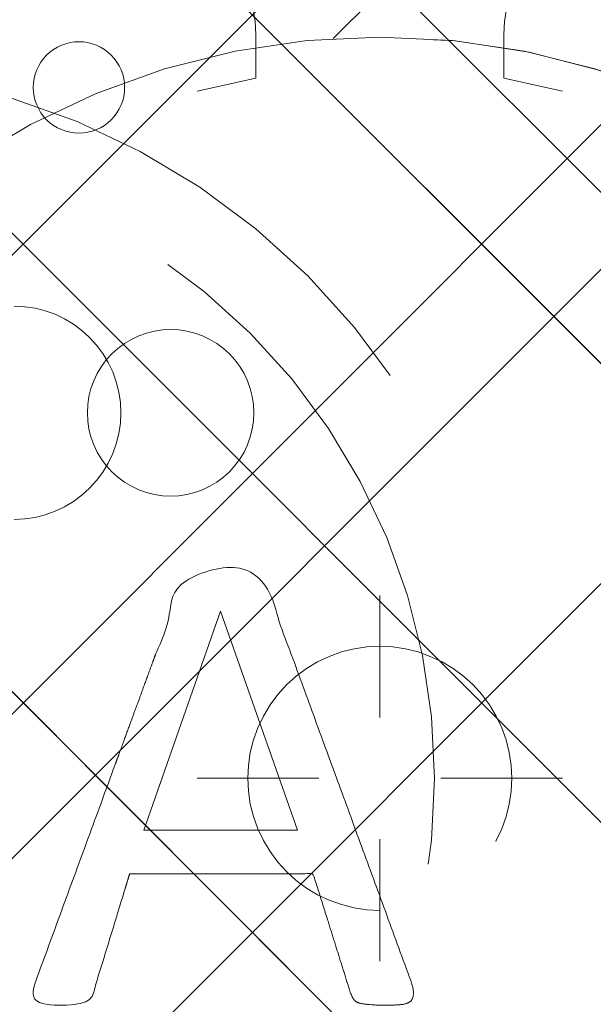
# Model space of a CAD drawing. Header units: inches. Extents: x -463 to -294, y -230 to 12.
# Tile 39 of 68: x -347.2 to -346.09, y -60.05 to -58.14. Entities that reach past the tile are written whole.
import ezdxf

# ---------------------------------------------------------------- set-up
doc = ezdxf.new("R2010")
doc.units = ezdxf.units.IN
doc.header["$LTSCALE"] = 32
doc.header["$MEASUREMENT"] = 0
doc.header["$PDMODE"] = 1
doc.header["$PDSIZE"] = -2
doc.linetypes.add('Dash Style-1', pattern=[0.083328, 0.041656, -0.041672])
for name, color, linetype, lineweight in [('DashLine', 7, 'Dash Style-1', 13), ('DashLineFill', 7, 'Dash Style-1', 13), ('Metal-CascadeShroud', 7, 'Continuous', 18), ('Metal-DeskStructure', 7, 'Continuous', 13), ('None', 7, 'Continuous', 18), ('SolidLine', 7, 'Continuous', 15)]:
    doc.layers.add(name, color=color, linetype=linetype, lineweight=lineweight)
pattern_1 = [(45, (0, 0), (-1.61301565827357, 1.935715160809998), []), (45, (-1.0608, 1.0608), (-0.4723460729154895, 0.4167612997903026), [])]

# ---------------------------------------------------------------- blocks, each defined once
blk = doc.blocks.new('1BRPFY-Leg_Plate (2D)')
at = {"layer": 'DashLineFill', "linetype": 'Continuous', "lineweight": 13}
h = blk.add_hatch(dxfattribs=at)
h.set_pattern_fill('Steel', color=253, style=0, pattern_type=2)
h.set_pattern_definition(pattern_1)
edge = h.paths.add_edge_path()
edge.add_arc((-1.704724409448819, -1.704724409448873), 0.125984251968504, 179.9999999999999, 269.9999999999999)
edge.add_line((-1.704724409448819, -1.830708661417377), (1.704724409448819, -1.830708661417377))
edge.add_arc((1.704724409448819, -1.704724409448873), 0.125984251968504, 270.0000000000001, 360.0000000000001)
edge.add_line((1.830708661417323, -1.704724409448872), (1.830708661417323, 1.704724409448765))
edge.add_arc((1.704724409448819, 1.704724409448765), 0.1259842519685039, 0, 90)
edge.add_line((1.704724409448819, 1.830708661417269), (-1.704724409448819, 1.830708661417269))
edge.add_arc((-1.704724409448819, 1.704724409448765), 0.1259842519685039, 90, 180)
edge.add_line((-1.830708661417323, 1.704724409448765), (-1.830708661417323, -1.704724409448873))
at = {"layer": 'SolidLine', "flags": 128}
blk.add_lwpolyline([(0.7086614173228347, -0.9153543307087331), (0.6884019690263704, -0.9143590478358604), (0.668337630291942, -0.9113827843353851), (0.6486616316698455, -0.9064542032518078), (0.6295634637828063, -0.8996207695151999), (0.6112270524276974, -0.8909482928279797), (0.5938289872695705, -0.8805202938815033), (0.5775368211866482, -0.8684372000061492), (0.5625074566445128, -0.8548153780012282), (0.5488856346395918, -0.8397860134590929), (0.5368025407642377, -0.8234938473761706), (0.5263745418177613, -0.8060957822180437), (0.5177020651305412, -0.7877593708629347), (0.5108686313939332, -0.7686612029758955), (0.5059400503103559, -0.748985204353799), (0.5029637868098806, -0.7289208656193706), (0.5019685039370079, -0.7086614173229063), (0.5029637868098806, -0.688401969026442), (0.5059400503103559, -0.6683376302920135), (0.5108686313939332, -0.6486616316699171), (0.5177020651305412, -0.6295634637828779), (0.5263745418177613, -0.611227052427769), (0.5368025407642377, -0.5938289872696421), (0.5488856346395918, -0.5775368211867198), (0.5625074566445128, -0.5625074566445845), (0.5775368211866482, -0.5488856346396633), (0.5938289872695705, -0.5368025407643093), (0.6112270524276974, -0.5263745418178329), (0.6295634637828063, -0.5177020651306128), (0.6486616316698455, -0.5108686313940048), (0.668337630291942, -0.5059400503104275), (0.6884019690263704, -0.5029637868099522), (0.7086614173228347, -0.5019685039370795)], dxfattribs=at)
at = {"layer": 'SolidLine', "linetype": 'Continuous', "lineweight": 5}
blk.add_point((0, -5.371031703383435e-14), dxfattribs=at)
blk = doc.blocks.new('Group-25')
at = {"layer": 'None', "color": 7, "transparency": 33554687}
blk.add_blockref('1BRPFY-Leg_Plate (2D)', (0, 0), dxfattribs=at)
blk = doc.blocks.new('SL T Motion Parts (2D)')
at = {"layer": 'None', "transparency": 33554687}
blk.add_blockref('Group-25', (0, 0), dxfattribs=at)
blk = doc.blocks.new('TLLegSleeve-NG-BK (2D)')
at = {"layer": 'DashLineFill', "linetype": 'Continuous', "lineweight": 13}
h = blk.add_hatch(dxfattribs=at)
h.set_pattern_fill('Steel', color=253, style=0, pattern_type=2)
h.set_pattern_definition(pattern_1)
edge = h.paths.add_edge_path()
edge.add_arc((0, 2.950395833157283e-16), 1.771653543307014, 180, 360)
edge.add_arc((0, -2.950395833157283e-16), 1.771653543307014, 9.54166404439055e-15, 180)
edge.add_line((-1.771653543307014, 0), (-1.771653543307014, 0))
edge = h.paths.add_edge_path()
edge.add_arc((-1.77635683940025e-15, 2.687045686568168e-15), 1.437007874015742, 180, 360)
edge.add_arc((-1.554312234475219e-15, 2.208425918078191e-15), 1.437007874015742, 9.541664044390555e-15, 180)
edge.add_line((-1.437007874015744, 2.44773580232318e-15), (-1.437007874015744, 2.44773580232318e-15))
at = {"layer": 'DashLineFill', "flags": 128}
for points in [[(-1.771653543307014, 0, 0.9999999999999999), (1.771653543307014, 0, 0.9999999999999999), (-1.771653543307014, 0)], [(-1.437007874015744, 2.44773580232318e-15, 0.9999999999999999), (1.43700787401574, 2.44773580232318e-15, 0.9999999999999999), (-1.437007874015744, 2.44773580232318e-15)]]:
    blk.add_lwpolyline(points, format="xyb", close=True, dxfattribs=at)
at = {"layer": 'DashLineFill', "linetype": 'Continuous', "lineweight": 5}
blk.add_point((-1.723206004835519e-13, 3.308097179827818e-16), dxfattribs=at)
blk = doc.blocks.new('MetalLegBox-Lower-30 (2D)')
at = {"layer": 'DashLine', "flags": 128}
for points in [[(-0.2405651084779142, -1.357554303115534), (-0.2409953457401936, -1.456077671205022, -0.3896294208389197), (-0.4856214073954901, -1.692913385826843), (-2.788111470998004, -1.692913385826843, -0.4102261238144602), (-3.036700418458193, -1.44094488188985), (-3.036700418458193, 1.440944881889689, -0.4102261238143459), (-2.788111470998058, 1.6929133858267), (-0.4856214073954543, 1.6929133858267, -0.406090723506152), (-0.2405651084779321, 1.441781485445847), (-0.2405651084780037, 1.357554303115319, 0.8378211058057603)], [(0.2405651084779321, -1.357554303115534), (0.2409953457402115, -1.456077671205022, 0.3896294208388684), (0.485621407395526, -1.692913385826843), (2.788111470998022, -1.692913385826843, 0.4102261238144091), (3.036700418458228, -1.44094488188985), (3.036700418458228, 1.440944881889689, 0.4102261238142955), (2.788111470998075, 1.6929133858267), (0.4856214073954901, 1.6929133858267, 0.406090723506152), (0.2405651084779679, 1.441781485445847), (0.2405651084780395, 1.357554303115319, -0.8378211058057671)]]:
    blk.add_lwpolyline(points, format="xyb", close=True, dxfattribs=at)
blk.add_lwpolyline([(3.144723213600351e-14, 1.437007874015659), (0.140851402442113, 1.430088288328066), (0.2803463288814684, 1.409396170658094), (0.4171413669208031, 1.375130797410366), (0.5499191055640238, 1.327622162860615), (0.677400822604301, 1.267327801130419), (0.7983587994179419, 1.194828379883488), (0.9116281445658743, 1.110822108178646), (1.016118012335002, 1.016118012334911), (1.110822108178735, 0.9116281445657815), (1.194828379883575, 0.7983587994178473), (1.267327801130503, 0.6774008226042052), (1.327622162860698, 0.5499191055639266), (1.375130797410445, 0.4171413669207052), (1.409396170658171, 0.2803463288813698), (1.430088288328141, 0.1408514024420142), (1.43700787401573, -6.751874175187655e-14), (1.430088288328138, -0.1408514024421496), (1.409396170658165, -0.2803463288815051), (1.375130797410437, -0.4171413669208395), (1.327622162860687, -0.5499191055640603), (1.26732780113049, -0.6774008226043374), (1.194828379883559, -0.798358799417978), (1.110822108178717, -0.9116281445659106), (1.016118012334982, -1.016118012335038), (0.9116281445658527, -1.110822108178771), (0.7983587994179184, -1.194828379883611), (0.6774008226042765, -1.267327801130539), (0.549919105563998, -1.327622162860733), (0.4171413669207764, -1.375130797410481), (0.2803463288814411, -1.409396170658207), (0.1408514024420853, -1.430088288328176), (3.646814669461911e-15, -1.437007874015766), (-0.1408514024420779, -1.430088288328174), (-0.2803463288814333, -1.409396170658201), (-0.4171413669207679, -1.375130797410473), (-0.5499191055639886, -1.327622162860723), (-0.6774008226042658, -1.267327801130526), (-0.7983587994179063, -1.194828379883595), (-0.9116281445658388, -1.110822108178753), (-1.016118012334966, -1.016118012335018), (-1.1108221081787, -0.9116281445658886), (-1.194828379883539, -0.7983587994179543), (-1.267327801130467, -0.6774008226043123), (-1.327622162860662, -0.5499191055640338), (-1.37513079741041, -0.4171413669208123), (-1.409396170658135, -0.2803463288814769), (-1.430088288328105, -0.1408514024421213), (-1.437007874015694, -3.926373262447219e-14), (-1.430088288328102, 0.1408514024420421), (-1.40939617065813, 0.2803463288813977), (-1.375130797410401, 0.4171413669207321), (-1.327622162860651, 0.5499191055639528), (-1.267327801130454, 0.67740082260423), (-1.194828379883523, 0.7983587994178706), (-1.110822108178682, 0.9116281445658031), (-1.016118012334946, 1.01611801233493), (-0.911628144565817, 1.110822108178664), (-0.7983587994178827, 1.194828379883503), (-0.6774008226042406, 1.267327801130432), (-0.5499191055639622, 1.327622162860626), (-0.4171413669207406, 1.375130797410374), (-0.2803463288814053, 1.4093961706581), (-0.1408514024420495, 1.430088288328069)], close=True, dxfattribs=at)
at = {"layer": 'DashLine', "linetype": 'Continuous', "lineweight": 5}
blk.add_point((1.790343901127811e-14, -5.371031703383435e-14), dxfattribs=at)
at = {"layer": 'Metal-CascadeShroud', "rotation": 180}
blk.add_blockref('SL T Motion Parts (2D)', (1.790343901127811e-14, -6.26620365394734e-14), dxfattribs=at)
at = {"layer": 'Metal-CascadeShroud', "color": 7}
blk.add_blockref('TLLegSleeve-NG-BK (2D)', (0, 0), dxfattribs=at)
blk = doc.blocks.new('MetalLegBox-Upper-30 (2D)')
at = {"layer": 'Metal-CascadeShroud', "linetype": 'Continuous', "lineweight": 5}
blk.add_point((0, 0), dxfattribs=at)
blk = doc.blocks.new('Group-27')
at = {"layer": 'Metal-DeskStructure', "color": 7, "flags": 128}
blk.add_lwpolyline([(0.8051100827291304, 0.3242076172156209), (0.6569804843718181, -0.1001143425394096), (0.9545622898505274, -0.1001143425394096)], close=True, dxfattribs=at)
at = {"layer": 'Metal-DeskStructure', "color": 7}
blk.add_open_spline([(1.174112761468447, -0.3918349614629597), (1.184693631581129, -0.4210075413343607), (1.168822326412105, -0.4369198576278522), (1.14501536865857, -0.439571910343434), (1.104014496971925, -0.439571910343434), (1.078886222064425, -0.4369198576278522), (1.066982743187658, -0.4329417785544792), (1.060369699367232, -0.4236595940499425), (1.057724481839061, -0.4170294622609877), (1.021353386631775, -0.3010040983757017), (0.9849822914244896, -0.1849787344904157), (0.807093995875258, -0.1849787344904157), (0.6292057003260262, -0.1849787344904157), (0.5941572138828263, -0.2996780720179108), (0.5591087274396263, -0.4143774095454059), (0.5564635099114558, -0.4210075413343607), (0.5498504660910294, -0.4302897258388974), (0.5379469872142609, -0.4369198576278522), (0.5141400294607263, -0.439571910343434), (0.477108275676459, -0.439571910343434), (0.4519787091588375, -0.4355938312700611), (0.4427204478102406, -0.4249856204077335), (0.4427204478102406, -0.4050952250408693), (0.4480108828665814, -0.3905089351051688), (0.5915119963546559, 0.0006630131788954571), (0.7350131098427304, 0.3918349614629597), (0.7376583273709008, 0.3971390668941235), (0.7469165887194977, 0.4037691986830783), (0.7627866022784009, 0.4077472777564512), (0.789238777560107, 0.4090720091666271), (0.8302396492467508, 0.4090720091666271), (0.8580131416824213, 0.4077472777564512), (0.8752070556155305, 0.4037691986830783), (0.8844653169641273, 0.3971390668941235), (0.8871105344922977, 0.3918349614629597), (1.030611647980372, 0), (1.174112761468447, -0.3918349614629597)], degree=2, knots=[0, 0, 0, 0.01595318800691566, 0.02392978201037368, 0.03190637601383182, 0.03938443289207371, 0.04686248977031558, 0.05434054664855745, 0.06181860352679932, 0.06181860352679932, 0.1891978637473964, 0.1891978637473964, 0.3755520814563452, 0.3755520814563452, 0.5011946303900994, 0.5011946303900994, 0.5086726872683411, 0.5161507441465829, 0.5236288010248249, 0.5311068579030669, 0.5385854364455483, 0.5460640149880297, 0.5535425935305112, 0.5610211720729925, 0.5610211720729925, 0.7618481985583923, 0.7618481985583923, 0.7647050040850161, 0.7675618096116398, 0.7704186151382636, 0.7732754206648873, 0.7763226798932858, 0.7793699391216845, 0.7824171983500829, 0.7854644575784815, 0.7854644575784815, 1, 1, 1], dxfattribs=at)
blk = doc.blocks.new('TL14_lower_leg (2D)')
at = {"layer": 'DashLine', "flags": 128}
for points in [[(-1.777195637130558e-14, 1.377952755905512), (0.1350629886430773, 1.371317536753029), (0.2688252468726, 1.351475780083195), (0.3999985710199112, 1.318618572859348), (0.5273196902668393, 1.27306234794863), (0.649562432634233, 1.215245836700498), (0.7655495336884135, 1.14572584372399), (0.8741639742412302, 1.065171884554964), (0.9743597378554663, 0.9743597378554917), (1.065171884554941, 0.8741639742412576), (1.14572584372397, 0.7655495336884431), (1.215245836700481, 0.6495624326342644), (1.273062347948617, 0.5273196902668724), (1.318618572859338, 0.3999985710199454), (1.351475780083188, 0.2688252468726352), (1.371317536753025, 0.1350629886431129), (1.377952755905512, 1.783045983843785e-14), (1.371317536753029, -0.1350629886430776), (1.351475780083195, -0.2688252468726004), (1.318618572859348, -0.3999985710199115), (1.27306234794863, -0.5273196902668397), (1.215245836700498, -0.6495624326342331), (1.145725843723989, -0.7655495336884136), (1.065171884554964, -0.8741639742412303), (0.9743597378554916, -0.9743597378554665), (0.8741639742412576, -1.065171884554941), (0.7655495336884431, -1.14572584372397), (0.6495624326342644, -1.215245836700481), (0.5273196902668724, -1.273062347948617), (0.3999985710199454, -1.318618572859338), (0.2688252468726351, -1.351475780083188), (0.135062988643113, -1.371317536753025), (1.777195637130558e-14, -1.377952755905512), (-0.1350629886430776, -1.371317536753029), (-0.2688252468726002, -1.351475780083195), (-0.3999985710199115, -1.318618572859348), (-0.5273196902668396, -1.27306234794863), (-0.6495624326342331, -1.215245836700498), (-0.7655495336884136, -1.14572584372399), (-0.8741639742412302, -1.065171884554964), (-0.9743597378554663, -0.9743597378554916), (-1.065171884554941, -0.8741639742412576), (-1.14572584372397, -0.7655495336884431), (-1.215245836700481, -0.6495624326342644), (-1.273062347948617, -0.5273196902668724), (-1.318618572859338, -0.3999985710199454), (-1.351475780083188, -0.2688252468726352), (-1.371317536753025, -0.1350629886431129), (-1.377952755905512, -1.783045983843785e-14), (-1.371317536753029, 0.1350629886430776), (-1.351475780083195, 0.2688252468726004), (-1.318618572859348, 0.3999985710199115), (-1.27306234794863, 0.5273196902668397), (-1.215245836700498, 0.6495624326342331), (-1.145725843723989, 0.7655495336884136), (-1.065171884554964, 0.8741639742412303), (-0.9743597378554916, 0.9743597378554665), (-0.8741639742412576, 1.065171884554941), (-0.7655495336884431, 1.14572584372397), (-0.6495624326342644, 1.215245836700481), (-0.5273196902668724, 1.273062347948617), (-0.3999985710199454, 1.318618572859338), (-0.2688252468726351, 1.351475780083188), (-0.135062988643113, 1.371317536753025)], [(0.7086614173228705, 0.8700787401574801), (0.7244830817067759, 0.8693014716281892), (0.7401523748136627, 0.8669771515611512), (0.7555183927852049, 0.8631281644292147), (0.7704331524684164, 0.8577915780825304), (0.784753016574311, 0.8510187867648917), (0.7983400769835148, 0.8428750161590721), (0.8110634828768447, 0.8334386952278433), (0.8228007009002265, 0.8228007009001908), (0.8334386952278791, 0.8110634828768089), (0.842875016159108, 0.7983400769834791), (0.8510187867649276, 0.7847530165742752), (0.8577915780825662, 0.7704331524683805), (0.8631281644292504, 0.7555183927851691), (0.866977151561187, 0.740152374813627), (0.8693014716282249, 0.72448308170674), (0.870078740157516, 0.7086614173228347), (0.8693014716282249, 0.6928397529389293), (0.866977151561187, 0.6771704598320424), (0.8631281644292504, 0.6618044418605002), (0.8577915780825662, 0.6468896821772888), (0.8510187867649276, 0.6325698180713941), (0.842875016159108, 0.6189827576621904), (0.8334386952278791, 0.6062593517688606), (0.8228007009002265, 0.5945221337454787), (0.8110634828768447, 0.5838841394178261), (0.7983400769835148, 0.5744478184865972), (0.784753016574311, 0.5663040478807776), (0.7704331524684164, 0.559531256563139), (0.7555183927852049, 0.5541946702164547), (0.7401523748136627, 0.5503456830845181), (0.7244830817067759, 0.5480213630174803), (0.7086614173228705, 0.5472440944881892), (0.6928397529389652, 0.5480213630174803), (0.6771704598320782, 0.5503456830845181), (0.6618044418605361, 0.5541946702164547), (0.6468896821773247, 0.559531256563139), (0.63256981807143, 0.5663040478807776), (0.6189827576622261, 0.5744478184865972), (0.6062593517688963, 0.5838841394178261), (0.5945221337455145, 0.5945221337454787), (0.5838841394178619, 0.6062593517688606), (0.5744478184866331, 0.6189827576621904), (0.5663040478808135, 0.6325698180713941), (0.5595312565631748, 0.6468896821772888), (0.5541946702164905, 0.6618044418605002), (0.5503456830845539, 0.6771704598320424), (0.548021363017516, 0.6928397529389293), (0.5472440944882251, 0.7086614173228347), (0.548021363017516, 0.72448308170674), (0.5503456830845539, 0.740152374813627), (0.5541946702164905, 0.7555183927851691), (0.5595312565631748, 0.7704331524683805), (0.5663040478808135, 0.7847530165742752), (0.5744478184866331, 0.7983400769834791), (0.5838841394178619, 0.8110634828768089), (0.5945221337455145, 0.8228007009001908), (0.6062593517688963, 0.8334386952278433), (0.6189827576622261, 0.8428750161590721), (0.63256981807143, 0.8510187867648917), (0.6468896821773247, 0.8577915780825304), (0.6618044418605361, 0.8631281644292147), (0.6771704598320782, 0.8669771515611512), (0.6928397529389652, 0.8693014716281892)]]:
    blk.add_lwpolyline(points, close=True, dxfattribs=at)
at = {"layer": 'Metal-DeskStructure', "color": 7}
blk.add_blockref('Group-27', (0, 0), dxfattribs=at)
blk = doc.blocks.new('Group-28')
at = {"layer": 'DashLineFill', "linetype": 'Continuous', "lineweight": 13}
h = blk.add_hatch(dxfattribs=at)
h.set_pattern_fill('Steel', color=253, style=0, pattern_type=2)
h.set_pattern_definition(pattern_1)
h.paths.add_polyline_path([(-2.066929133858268, 1.397637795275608), (2.066929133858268, 1.397637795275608), (2.066929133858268, 0.1377952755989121), (2.106299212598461, 0.1377952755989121), (2.106299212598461, -0.1377952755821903), (2.066929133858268, -0.1377952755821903), (2.066929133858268, -5.275590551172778), (2.106299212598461, -5.275590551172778), (2.106299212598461, -5.55118110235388), (2.066929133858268, -5.55118110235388), (2.066929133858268, -5.82677165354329), (-2.066929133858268, -5.82677165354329), (-2.066929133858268, -5.55118110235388), (-2.106299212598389, -5.55118110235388), (-2.106299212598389, -5.275590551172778), (-2.066929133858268, -5.275590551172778), (-2.066929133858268, -0.1377952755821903), (-2.106299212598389, -0.1377952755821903), (-2.106299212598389, 0.1377952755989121), (-2.066929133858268, 0.1377952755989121)])
blk = doc.blocks.new('TL14_upper_leg (2D)')
at = {"layer": 'DashLine', "flags": 128}
blk.add_lwpolyline([(0, 1.22047244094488), (0.1196272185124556, 1.214595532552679), (0.2381023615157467, 1.197021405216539), (0.3542844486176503, 1.167919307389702), (0.4670545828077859, 1.127569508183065), (0.5753267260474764, 1.076360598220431), (0.6780581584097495, 1.01478574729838), (0.7742595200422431, 0.9434379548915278), (0.8630043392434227, 0.8630043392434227), (0.9434379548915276, 0.7742595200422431), (1.01478574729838, 0.6780581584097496), (1.076360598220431, 0.5753267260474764), (1.127569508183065, 0.467054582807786), (1.167919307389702, 0.3542844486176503), (1.197021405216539, 0.2381023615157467), (1.214595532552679, 0.1196272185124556), (1.22047244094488, 7.47323834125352e-17), (1.214595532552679, -0.1196272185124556), (1.197021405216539, -0.2381023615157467), (1.167919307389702, -0.3542844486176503), (1.127569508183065, -0.467054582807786), (1.076360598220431, -0.5753267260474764), (1.01478574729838, -0.6780581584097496), (0.9434379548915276, -0.7742595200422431), (0.8630043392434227, -0.8630043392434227), (0.7742595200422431, -0.9434379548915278), (0.6780581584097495, -1.01478574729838), (0.5753267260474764, -1.076360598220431), (0.4670545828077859, -1.127569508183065), (0.3542844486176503, -1.167919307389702), (0.2381023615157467, -1.197021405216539), (0.1196272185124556, -1.214595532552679), (0, -1.22047244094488), (-0.1196272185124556, -1.214595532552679), (-0.2381023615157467, -1.197021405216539), (-0.3542844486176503, -1.167919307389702), (-0.4670545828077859, -1.127569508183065), (-0.5753267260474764, -1.076360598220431), (-0.6780581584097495, -1.01478574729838), (-0.7742595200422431, -0.9434379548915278), (-0.8630043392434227, -0.8630043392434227), (-0.9434379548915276, -0.7742595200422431), (-1.01478574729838, -0.6780581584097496), (-1.076360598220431, -0.5753267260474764), (-1.127569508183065, -0.467054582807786), (-1.167919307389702, -0.3542844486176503), (-1.197021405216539, -0.2381023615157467), (-1.214595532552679, -0.1196272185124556), (-1.22047244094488, 7.47323834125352e-17), (-1.214595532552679, 0.1196272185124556), (-1.197021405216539, 0.2381023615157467), (-1.167919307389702, 0.3542844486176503), (-1.127569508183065, 0.467054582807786), (-1.076360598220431, 0.5753267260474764), (-1.01478574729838, 0.6780581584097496), (-0.9434379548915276, 0.7742595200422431), (-0.8630043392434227, 0.8630043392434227), (-0.7742595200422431, 0.9434379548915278), (-0.6780581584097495, 1.01478574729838), (-0.5753267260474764, 1.076360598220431), (-0.4670545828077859, 1.127569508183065), (-0.3542844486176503, 1.167919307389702), (-0.2381023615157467, 1.197021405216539), (-0.1196272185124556, 1.214595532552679)], close=True, dxfattribs=at)
at = {"layer": 'DashLine', "color": 7}
blk.add_blockref('Group-28', (0, 0), dxfattribs=at)
blk = doc.blocks.new('Group-30')
at = {"layer": 'DashLine'}
for p, q in [((0.0001991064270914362, -0.9960629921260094), (0.0001991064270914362, -0.7598425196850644)), ((-0.117911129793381, -1.114173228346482), (-0.3541316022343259, -1.114173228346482)), ((0.1183093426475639, -1.114173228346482), (0.3545298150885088, -1.114173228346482)), ((0.0001991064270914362, -1.232283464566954), (0.0001991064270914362, -1.468503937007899))]:
    blk.add_line(p, q, dxfattribs=at)
at = {"layer": 'DashLine', "flags": 128}
blk.add_lwpolyline([(-0.2557064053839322, -1.114173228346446), (-0.2544741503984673, -1.089090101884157), (-0.2507892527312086, -1.064248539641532), (-0.2446871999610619, -1.039887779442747), (-0.236226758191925, -1.016242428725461), (-0.2254894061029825, -0.9935402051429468), (-0.2125785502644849, -0.971999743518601), (-0.1976185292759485, -0.9518284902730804), (-0.1807534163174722, -0.9332207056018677), (-0.1621456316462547, -0.9163555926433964), (-0.1419743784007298, -0.9013955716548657), (-0.1204339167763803, -0.8884847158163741), (-0.09773169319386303, -0.8777473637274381), (-0.0740863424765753, -0.8692869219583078), (-0.04972558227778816, -0.8631848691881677), (-0.02488402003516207, -0.8594999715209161), (0.000199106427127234, -0.8582677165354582), (0.02528223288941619, -0.8594999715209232), (0.05012379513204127, -0.8631848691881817), (0.0744845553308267, -0.8692869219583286), (0.09812990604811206, -0.8777473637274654), (0.1208321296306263, -0.8884847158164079), (0.1423725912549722, -0.9013955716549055), (0.1625438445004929, -0.9163555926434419), (0.1811516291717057, -0.9332207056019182), (0.1980167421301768, -0.9518284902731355), (0.2129767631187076, -0.9719997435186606), (0.2258876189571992, -0.9935402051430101), (0.2366249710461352, -1.016242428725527), (0.2450854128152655, -1.039887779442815), (0.2511874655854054, -1.064248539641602), (0.2548723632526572, -1.089090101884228), (0.2561046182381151, -1.114173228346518), (0.2548723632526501, -1.139256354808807), (0.2511874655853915, -1.164097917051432), (0.2450854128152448, -1.188458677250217), (0.2366249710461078, -1.212104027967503), (0.2258876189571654, -1.234806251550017), (0.2129767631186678, -1.256346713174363), (0.1980167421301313, -1.276517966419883), (0.1811516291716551, -1.295125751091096), (0.1625438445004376, -1.311990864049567), (0.1423725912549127, -1.326950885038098), (0.1208321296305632, -1.339861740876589), (0.0981299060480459, -1.350599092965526), (0.07448455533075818, -1.359059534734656), (0.05012379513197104, -1.365161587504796), (0.02528223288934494, -1.368846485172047), (0.0001991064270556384, -1.370078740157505), (-0.02488402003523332, -1.368846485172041), (-0.04972558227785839, -1.365161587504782), (-0.07408634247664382, -1.359059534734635), (-0.09773169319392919, -1.350599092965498), (-0.1204339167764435, -1.339861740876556), (-0.1419743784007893, -1.326950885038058), (-0.1621456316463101, -1.311990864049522), (-0.1807534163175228, -1.295125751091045), (-0.1976185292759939, -1.276517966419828), (-0.2125785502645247, -1.256346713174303), (-0.2254894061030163, -1.234806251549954), (-0.2362267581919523, -1.212104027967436), (-0.2446871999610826, -1.188458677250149), (-0.2507892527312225, -1.164097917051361), (-0.2544741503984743, -1.139256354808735)], close=True, dxfattribs=at)
blk = doc.blocks.new('1BRPT9-Bracket (2D)')
at = {"layer": 'DashLineFill', "linetype": 'Continuous', "lineweight": 13}
h = blk.add_hatch(dxfattribs=at)
h.set_pattern_fill('Steel', color=253, style=0, pattern_type=2)
h.set_pattern_definition(pattern_1)
edge = h.paths.add_edge_path()
edge.add_arc((1.677931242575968, -8.488188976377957), 0.2519685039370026, 269.999999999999, 360.0000000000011)
edge.add_line((1.929899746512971, -8.488188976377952), (1.929899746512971, -7.480314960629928))
edge.add_line((1.929899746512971, -7.480314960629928), (2.323600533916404, -7.480314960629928))
edge.add_line((2.323600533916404, -7.480314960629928), (2.323600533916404, 7.461135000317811))
edge.add_line((2.323600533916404, 7.461135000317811), (1.929899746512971, 7.480314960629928))
edge.add_line((1.929899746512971, 7.480314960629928), (1.929899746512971, 8.488188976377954))
edge.add_arc((1.677931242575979, 8.488188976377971), 0.2519685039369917, 359.999999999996, 450.0000000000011)
edge.add_line((1.677931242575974, 8.740157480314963), (-2.32206875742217, 8.740157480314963))
edge.add_line((-2.32206875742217, 8.740157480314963), (-2.32206875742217, -8.74015748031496))
edge.add_line((-2.32206875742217, -8.74015748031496), (1.677931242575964, -8.74015748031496))
h = blk.add_hatch(dxfattribs=at)
h.set_pattern_fill('Steel', color=253, style=0, pattern_type=2)
h.set_pattern_definition(pattern_1)
h.paths.add_polyline_path([(1.339348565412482, -0.619573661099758), (1.330665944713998, -0.6191471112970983), (1.322066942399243, -0.6178715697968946), (1.313634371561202, -0.615759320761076), (1.305449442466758, -0.6128307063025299), (1.297590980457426, -0.6091139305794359), (1.290134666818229, -0.6046447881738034), (1.283152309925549, -0.5994663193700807), (1.276711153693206, -0.5936283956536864), (1.270873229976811, -0.5871872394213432), (1.265694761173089, -0.5802048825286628), (1.261225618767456, -0.572748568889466), (1.257508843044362, -0.5648901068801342), (1.254580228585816, -0.5567051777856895), (1.252467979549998, -0.5482726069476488), (1.251192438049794, -0.5396736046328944), (1.250765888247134, -0.5309909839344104), (1.251192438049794, -0.5223083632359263), (1.252467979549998, -0.5137093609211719), (1.254580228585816, -0.5052767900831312), (1.257508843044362, -0.4970918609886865), (1.261225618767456, -0.4892333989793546), (1.265694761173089, -0.481777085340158), (1.270873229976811, -0.4747947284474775), (1.276711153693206, -0.4683535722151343), (1.283152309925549, -0.46251564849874), (1.290134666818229, -0.4573371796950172), (1.297590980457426, -0.4528680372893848), (1.305449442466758, -0.4491512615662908), (1.313634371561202, -0.4462226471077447), (1.322066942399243, -0.4441103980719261), (1.330665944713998, -0.4428348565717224), (1.339348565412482, -0.4424083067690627), (1.348031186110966, -0.4428348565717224), (1.35663018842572, -0.4441103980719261), (1.365062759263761, -0.4462226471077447), (1.373247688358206, -0.4491512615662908), (1.381106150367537, -0.4528680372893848), (1.388562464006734, -0.4573371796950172), (1.395544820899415, -0.46251564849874), (1.401985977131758, -0.4683535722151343), (1.407823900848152, -0.4747947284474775), (1.413002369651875, -0.481777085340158), (1.417471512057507, -0.4892333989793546), (1.421188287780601, -0.4970918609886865), (1.424116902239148, -0.5052767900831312), (1.426229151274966, -0.5137093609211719), (1.42750469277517, -0.5223083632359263), (1.427931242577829, -0.5309909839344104), (1.42750469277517, -0.5396736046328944), (1.426229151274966, -0.5482726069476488), (1.424116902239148, -0.5567051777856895), (1.421188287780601, -0.5648901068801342), (1.417471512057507, -0.572748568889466), (1.413002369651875, -0.5802048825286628), (1.407823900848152, -0.5871872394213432), (1.401985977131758, -0.5936283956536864), (1.395544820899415, -0.5994663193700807), (1.388562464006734, -0.6046447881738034), (1.381106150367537, -0.6091139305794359), (1.373247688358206, -0.6128307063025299), (1.365062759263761, -0.615759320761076), (1.35663018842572, -0.6178715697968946), (1.348031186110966, -0.6191471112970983)])
at = {"layer": 'DashLineFill', "flags": 128}
blk.add_lwpolyline([(1.339348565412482, -0.619573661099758), (1.330665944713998, -0.6191471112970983), (1.322066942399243, -0.6178715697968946), (1.313634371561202, -0.615759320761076), (1.305449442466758, -0.6128307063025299), (1.297590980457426, -0.6091139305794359), (1.290134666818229, -0.6046447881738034), (1.283152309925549, -0.5994663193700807), (1.276711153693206, -0.5936283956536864), (1.270873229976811, -0.5871872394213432), (1.265694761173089, -0.5802048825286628), (1.261225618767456, -0.572748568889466), (1.257508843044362, -0.5648901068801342), (1.254580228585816, -0.5567051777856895), (1.252467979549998, -0.5482726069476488), (1.251192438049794, -0.5396736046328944), (1.250765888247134, -0.5309909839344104), (1.251192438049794, -0.5223083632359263), (1.252467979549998, -0.5137093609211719), (1.254580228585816, -0.5052767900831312), (1.257508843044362, -0.4970918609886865), (1.261225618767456, -0.4892333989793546), (1.265694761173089, -0.481777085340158), (1.270873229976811, -0.4747947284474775), (1.276711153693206, -0.4683535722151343), (1.283152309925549, -0.46251564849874), (1.290134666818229, -0.4573371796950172), (1.297590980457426, -0.4528680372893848), (1.305449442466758, -0.4491512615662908), (1.313634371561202, -0.4462226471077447), (1.322066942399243, -0.4441103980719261), (1.330665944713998, -0.4428348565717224), (1.339348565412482, -0.4424083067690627), (1.348031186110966, -0.4428348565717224), (1.35663018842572, -0.4441103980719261), (1.365062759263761, -0.4462226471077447), (1.373247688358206, -0.4491512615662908), (1.381106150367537, -0.4528680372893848), (1.388562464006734, -0.4573371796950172), (1.395544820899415, -0.46251564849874), (1.401985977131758, -0.4683535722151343), (1.407823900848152, -0.4747947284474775), (1.413002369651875, -0.481777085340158), (1.417471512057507, -0.4892333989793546), (1.421188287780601, -0.4970918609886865), (1.424116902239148, -0.5052767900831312), (1.426229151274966, -0.5137093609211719), (1.42750469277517, -0.5223083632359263), (1.427931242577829, -0.5309909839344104), (1.42750469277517, -0.5396736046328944), (1.426229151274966, -0.5482726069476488), (1.424116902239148, -0.5567051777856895), (1.421188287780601, -0.5648901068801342), (1.417471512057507, -0.572748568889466), (1.413002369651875, -0.5802048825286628), (1.407823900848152, -0.5871872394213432), (1.401985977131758, -0.5936283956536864), (1.395544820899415, -0.5994663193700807), (1.388562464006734, -0.6046447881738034), (1.381106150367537, -0.6091139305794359), (1.373247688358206, -0.6128307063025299), (1.365062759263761, -0.615759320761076), (1.35663018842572, -0.6178715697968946), (1.348031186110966, -0.6191471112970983)], close=True, dxfattribs=at)
at = {"layer": 'DashLineFill', "linetype": 'Continuous', "lineweight": 5}
blk.add_point((0.0001991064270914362, -1.114173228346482), dxfattribs=at)
at = {"layer": 'Metal-DeskStructure', "color": 7}
blk.add_blockref('Group-30', (0, 0), dxfattribs=at)
blk = doc.blocks.new('Group-50')
at = {"layer": 'None', "color": 7, "rotation": 90}
for name in ['TL14_upper_leg (2D)', '1BRPT9-Bracket (2D)']:
    blk.add_blockref(name, (11.8413711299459, -44.63670917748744), dxfattribs=at)
at = {"layer": 'None', "color": 7}
blk.add_blockref('TL14_lower_leg (2D)', (11.8413711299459, -44.63670917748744), dxfattribs=at)
blk = doc.blocks.new('Group-51')
at = {"layer": 'None'}
blk.add_blockref('Group-50', (0, 0), dxfattribs=at)
at = {"layer": 'None', "color": 7}
for name in ['MetalLegBox-Upper-30 (2D)', 'MetalLegBox-Lower-30 (2D)']:
    blk.add_blockref(name, (12.95554435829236, -44.63669972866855), dxfattribs=at)

msp = doc.modelspace()

# ---------------------------------------------------------------- block references
at = {"layer": 'None'}
msp.add_blockref('Group-51', (-359.4593240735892, -14.97747349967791), dxfattribs=at)

doc.saveas('drawing.dxf')
